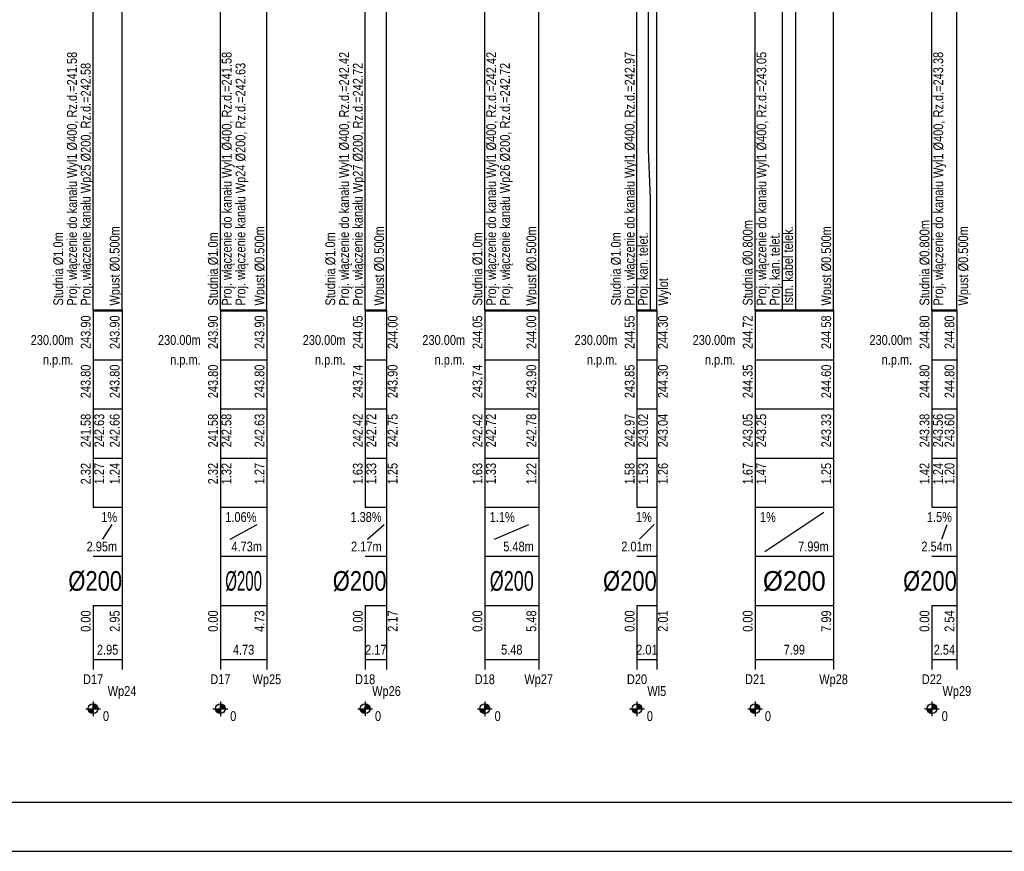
# Model space of a CAD drawing. Header units: metres. Extents: x 0 to 2625, y -705 to 306.
# Tile 32 of 34: x 2225 to 2425, y -10 to 159. Entities that reach past the tile are written whole.
import ezdxf
from ezdxf.enums import TextEntityAlignment as Align

# ---------------------------------------------------------------- set-up
doc = ezdxf.new("R2010")
doc.units = ezdxf.units.M
doc.header["$LTSCALE"] = 0.2
for name, color, linetype in [('Liczby', 7, 'CONTINUOUS'), ('Linie_opisowe', 7, 'CONTINUOUS'), ('Linie_tabeli', 7, 'CONTINUOUS'), ('Opis_PZ', 7, 'CONTINUOUS'), ('Opis_uzbr_n', 7, 'CONTINUOUS'), ('Opis_wl', 7, 'CONTINUOUS'), ('warstwa_nr_0', 8, 'CONTINUOUS')]:
    doc.layers.add(name, color=color, linetype=linetype)
doc.styles.get("Standard").update_dxf_attribs({"font": 'arial.ttf'})

msp = doc.modelspace()

# ---------------------------------------------------------------- linework, layer by layer
at = {"layer": 'Liczby'}
for p, q in [((2239.5518, 20.5), (2239.5518, 17.5)), ((2265.443, 20.5), (2265.443, 17.5)), ((2294.9091, 20.5), (2294.9091, 17.5)), ((2319.2497, 20.5), (2319.2497, 17.5)), ((2350.2186, 20.5), (2350.2186, 17.5)), ((2374.2416, 20.5), (2374.2416, 17.5)), ((2410.2166, 20.5), (2410.2166, 17.5)), ((2238.0518, 19), (2241.0518, 19)), ((2238.5542, 18.9302), (2240.5494, 19.0698)), ((2238.5615, 18.8608), (2240.5421, 19.1392)), ((2238.5737, 18.7921), (2240.5299, 19.2079)), ((2238.5905, 18.7244), (2240.5131, 19.2756)), ((2238.6121, 18.658), (2240.4915, 19.342)), ((2238.6383, 18.5933), (2240.4653, 19.4067)), ((2238.6689, 18.5305), (2240.4347, 19.4695)), ((2238.7038, 18.4701), (2240.3998, 19.5299)), ((2238.7428, 18.4122), (2240.3608, 19.5878)), ((2238.7858, 18.3572), (2240.3178, 19.6428)), ((2238.8325, 18.3053), (2240.2711, 19.6947)), ((2238.8827, 18.2569), (2240.2209, 19.7431)), ((2238.9361, 18.212), (2240.1675, 19.788)), ((2238.9926, 18.171), (2240.111, 19.829)), ((2239.0518, 18.134), (2240.0518, 19.866)), ((2239.1134, 18.1012), (2239.9902, 19.8988)), ((2239.1772, 18.0728), (2239.9264, 19.9272)), ((2239.2428, 18.0489), (2239.8608, 19.9511)), ((2239.3099, 18.0297), (2239.7937, 19.9703)), ((2239.3782, 18.0152), (2239.7254, 19.9848)), ((2239.4473, 18.0055), (2239.6563, 19.9945)), ((2239.5169, 18.0006), (2239.5867, 19.9994)), ((2263.943, 19), (2266.943, 19)), ((2264.4454, 18.9302), (2266.4406, 19.0698)), ((2264.4527, 18.8608), (2266.4333, 19.1392)), ((2264.4649, 18.7921), (2266.4211, 19.2079)), ((2264.4817, 18.7244), (2266.4043, 19.2756)), ((2264.5033, 18.658), (2266.3827, 19.342)), ((2264.5295, 18.5933), (2266.3565, 19.4067)), ((2264.5601, 18.5305), (2266.3259, 19.4695)), ((2264.595, 18.4701), (2266.291, 19.5299)), ((2264.634, 18.4122), (2266.252, 19.5878)), ((2264.677, 18.3572), (2266.209, 19.6428)), ((2264.7237, 18.3053), (2266.1623, 19.6947)), ((2264.7739, 18.2569), (2266.1121, 19.7431)), ((2264.8273, 18.212), (2266.0587, 19.788)), ((2264.8838, 18.171), (2266.0022, 19.829)), ((2264.943, 18.134), (2265.943, 19.866)), ((2265.0046, 18.1012), (2265.8814, 19.8988)), ((2265.0684, 18.0728), (2265.8176, 19.9272)), ((2265.134, 18.0489), (2265.752, 19.9511)), ((2265.2011, 18.0297), (2265.6849, 19.9703)), ((2265.2694, 18.0152), (2265.6166, 19.9848)), ((2265.3385, 18.0055), (2265.5475, 19.9945)), ((2265.4081, 18.0006), (2265.4779, 19.9994)), ((2293.4091, 19), (2296.4091, 19)), ((2293.9115, 18.9302), (2295.9067, 19.0698)), ((2293.9188, 18.8608), (2295.8994, 19.1392)), ((2293.931, 18.7921), (2295.8872, 19.2079)), ((2293.9478, 18.7244), (2295.8704, 19.2756)), ((2293.9694, 18.658), (2295.8488, 19.342)), ((2293.9956, 18.5933), (2295.8226, 19.4067)), ((2294.0262, 18.5305), (2295.792, 19.4695)), ((2294.0611, 18.4701), (2295.7571, 19.5299)), ((2294.1001, 18.4122), (2295.7181, 19.5878)), ((2294.1431, 18.3572), (2295.6751, 19.6428)), ((2294.1898, 18.3053), (2295.6284, 19.6947)), ((2294.24, 18.2569), (2295.5782, 19.7431)), ((2294.2934, 18.212), (2295.5248, 19.788)), ((2294.3499, 18.171), (2295.4683, 19.829)), ((2294.4091, 18.134), (2295.4091, 19.866)), ((2294.4707, 18.1012), (2295.3475, 19.8988)), ((2294.5345, 18.0728), (2295.2837, 19.9272)), ((2294.6001, 18.0489), (2295.2181, 19.9511)), ((2294.6672, 18.0297), (2295.151, 19.9703)), ((2294.7355, 18.0152), (2295.0827, 19.9848)), ((2294.8046, 18.0055), (2295.0136, 19.9945)), ((2294.8742, 18.0006), (2294.944, 19.9994)), ((2317.7497, 19), (2320.7497, 19)), ((2318.2521, 18.9302), (2320.2473, 19.0698)), ((2318.2594, 18.8608), (2320.24, 19.1392)), ((2318.2716, 18.7921), (2320.2278, 19.2079)), ((2318.2884, 18.7244), (2320.211, 19.2756)), ((2318.31, 18.658), (2320.1894, 19.342)), ((2318.3362, 18.5933), (2320.1632, 19.4067)), ((2318.3668, 18.5305), (2320.1326, 19.4695)), ((2318.4017, 18.4701), (2320.0977, 19.5299)), ((2318.4407, 18.4122), (2320.0587, 19.5878)), ((2318.4837, 18.3572), (2320.0157, 19.6428)), ((2318.5304, 18.3053), (2319.969, 19.6947)), ((2318.5806, 18.2569), (2319.9188, 19.7431)), ((2318.634, 18.212), (2319.8654, 19.788)), ((2318.6905, 18.171), (2319.8089, 19.829)), ((2318.7497, 18.134), (2319.7497, 19.866)), ((2318.8113, 18.1012), (2319.6881, 19.8988)), ((2318.8751, 18.0728), (2319.6243, 19.9272)), ((2318.9407, 18.0489), (2319.5587, 19.9511)), ((2319.0078, 18.0297), (2319.4916, 19.9703)), ((2319.0761, 18.0152), (2319.4233, 19.9848)), ((2319.1452, 18.0055), (2319.3542, 19.9945)), ((2319.2148, 18.0006), (2319.2846, 19.9994)), ((2348.7186, 19), (2351.7186, 19)), ((2349.221, 18.9302), (2351.2162, 19.0698)), ((2349.2283, 18.8608), (2351.2089, 19.1392)), ((2349.2405, 18.7921), (2351.1967, 19.2079)), ((2349.2573, 18.7244), (2351.1799, 19.2756)), ((2349.2789, 18.658), (2351.1583, 19.342)), ((2349.3051, 18.5933), (2351.1321, 19.4067)), ((2349.3357, 18.5305), (2351.1015, 19.4695)), ((2349.3706, 18.4701), (2351.0666, 19.5299)), ((2349.4096, 18.4122), (2351.0276, 19.5878)), ((2349.4526, 18.3572), (2350.9846, 19.6428)), ((2349.4993, 18.3053), (2350.9379, 19.6947)), ((2349.5495, 18.2569), (2350.8877, 19.7431)), ((2349.6029, 18.212), (2350.8343, 19.788)), ((2349.6594, 18.171), (2350.7778, 19.829)), ((2349.7186, 18.134), (2350.7186, 19.866)), ((2349.7802, 18.1012), (2350.657, 19.8988)), ((2349.844, 18.0728), (2350.5932, 19.9272)), ((2349.9096, 18.0489), (2350.5276, 19.9511)), ((2349.9767, 18.0297), (2350.4605, 19.9703)), ((2350.045, 18.0152), (2350.3922, 19.9848)), ((2350.1141, 18.0055), (2350.3231, 19.9945)), ((2350.1837, 18.0006), (2350.2535, 19.9994)), ((2372.7416, 19), (2375.7416, 19)), ((2373.244, 18.9302), (2375.2392, 19.0698)), ((2373.2513, 18.8608), (2375.2319, 19.1392)), ((2373.2635, 18.7921), (2375.2197, 19.2079)), ((2373.2803, 18.7244), (2375.2029, 19.2756)), ((2373.3019, 18.658), (2375.1813, 19.342)), ((2373.3281, 18.5933), (2375.1551, 19.4067)), ((2373.3587, 18.5305), (2375.1245, 19.4695)), ((2373.3936, 18.4701), (2375.0896, 19.5299)), ((2373.4326, 18.4122), (2375.0506, 19.5878)), ((2373.4756, 18.3572), (2375.0076, 19.6428)), ((2373.5223, 18.3053), (2374.9609, 19.6947)), ((2373.5725, 18.2569), (2374.9107, 19.7431)), ((2373.6259, 18.212), (2374.8573, 19.788)), ((2373.6824, 18.171), (2374.8008, 19.829)), ((2373.7416, 18.134), (2374.7416, 19.866)), ((2373.8032, 18.1012), (2374.68, 19.8988)), ((2373.867, 18.0728), (2374.6162, 19.9272)), ((2373.9326, 18.0489), (2374.5506, 19.9511)), ((2373.9997, 18.0297), (2374.4835, 19.9703)), ((2374.068, 18.0152), (2374.4152, 19.9848)), ((2374.1371, 18.0055), (2374.3461, 19.9945)), ((2374.2067, 18.0006), (2374.2765, 19.9994)), ((2408.7166, 19), (2411.7166, 19)), ((2409.219, 18.9302), (2411.2142, 19.0698)), ((2409.2263, 18.8608), (2411.2069, 19.1392)), ((2409.2385, 18.7921), (2411.1947, 19.2079)), ((2409.2553, 18.7244), (2411.1779, 19.2756)), ((2409.2769, 18.658), (2411.1563, 19.342)), ((2409.3031, 18.5933), (2411.1301, 19.4067)), ((2409.3337, 18.5305), (2411.0995, 19.4695)), ((2409.3686, 18.4701), (2411.0646, 19.5299)), ((2409.4076, 18.4122), (2411.0256, 19.5878)), ((2409.4506, 18.3572), (2410.9826, 19.6428)), ((2409.4973, 18.3053), (2410.9359, 19.6947)), ((2409.5475, 18.2569), (2410.8857, 19.7431)), ((2409.6009, 18.212), (2410.8323, 19.788)), ((2409.6574, 18.171), (2410.7758, 19.829)), ((2409.7166, 18.134), (2410.7166, 19.866)), ((2409.7782, 18.1012), (2410.655, 19.8988)), ((2409.842, 18.0728), (2410.5912, 19.9272)), ((2409.9076, 18.0489), (2410.5256, 19.9511)), ((2409.9747, 18.0297), (2410.4585, 19.9703)), ((2410.043, 18.0152), (2410.3902, 19.9848)), ((2410.1121, 18.0055), (2410.3211, 19.9945)), ((2410.1817, 18.0006), (2410.2515, 19.9994))]:
    msp.add_line(p, q, dxfattribs=at)
for centre in [(2239.5518, 19), (2265.443, 19), (2294.9091, 19), (2319.2497, 19), (2350.2186, 19), (2374.2416, 19), (2410.2166, 19)]:
    msp.add_circle(centre, 1, dxfattribs=at)
at = {"layer": 'Linie_opisowe'}
for points in [[(2376.2216, 237.114), (2376.2216, 180.56), (2379.7416, 170.56), (2379.7416, 100)], [(2352.4586, 235.158), (2352.4586, 132.76), (2352.9186, 122.76), (2352.9186, 100)], [(2377.9416, 235.979), (2377.9416, 180.56), (2382.4416, 170.56), (2382.4416, 100)]]:
    msp.add_lwpolyline(points, dxfattribs=at)
at = {"layer": 'Linie_tabeli'}
for p, q in [((2239.5518, 100), (2239.5518, 90)), ((2239.5518, 100), (2239.5518, 60)), ((2245.443, 100), (2245.443, 90)), ((2245.443, 100), (2245.443, 29)), ((2265.443, 100), (2265.443, 90)), ((2265.443, 100), (2265.443, 29)), ((2274.9091, 100), (2274.9091, 90)), ((2274.9091, 100), (2274.9091, 29)), ((2294.9091, 100), (2294.9091, 90)), ((2294.9091, 100), (2294.9091, 60)), ((2299.2497, 100), (2299.2497, 90)), ((2299.2497, 100), (2299.2497, 29)), ((2319.2497, 100), (2319.2497, 90)), ((2319.2497, 100), (2319.2497, 29)), ((2330.2186, 100), (2330.2186, 90)), ((2330.2186, 100), (2330.2186, 29)), ((2350.2186, 100), (2350.2186, 90)), ((2350.2186, 100), (2350.2186, 60)), ((2354.2416, 100), (2354.2416, 90)), ((2354.2416, 100), (2354.2416, 29)), ((2374.2416, 100), (2374.2416, 90)), ((2374.2416, 100), (2374.2416, 29)), ((2390.2166, 100), (2390.2166, 90)), ((2390.2166, 100), (2390.2166, 29)), ((2410.2166, 100), (2410.2166, 90)), ((2410.2166, 100), (2410.2166, 60)), ((2415.2962, 100), (2415.2962, 90)), ((2415.2962, 100), (2415.2962, 29)), ((2239.5518, 90), (2245.443, 90)), ((2239.5518, 90), (2239.5518, 60)), ((2245.443, 90), (2245.443, 60)), ((2265.443, 90), (2274.9091, 90)), ((2265.443, 90), (2265.443, 60)), ((2274.9091, 90), (2274.9091, 60)), ((2294.9091, 90), (2299.2497, 90)), ((2294.9091, 90), (2294.9091, 60)), ((2299.2497, 90), (2299.2497, 60)), ((2319.2497, 90), (2330.2186, 90)), ((2319.2497, 90), (2319.2497, 60)), ((2330.2186, 90), (2330.2186, 60)), ((2350.2186, 90), (2354.2416, 90)), ((2350.2186, 90), (2350.2186, 60)), ((2354.2416, 90), (2354.2416, 60)), ((2374.2416, 90), (2390.2166, 90)), ((2374.2416, 90), (2374.2416, 60)), ((2390.2166, 90), (2390.2166, 60)), ((2410.2166, 90), (2415.2962, 90)), ((2410.2166, 90), (2410.2166, 60)), ((2415.2962, 90), (2415.2962, 60)), ((2239.5518, 80), (2245.443, 80)), ((2265.443, 80), (2274.9091, 80)), ((2294.9091, 80), (2299.2497, 80)), ((2319.2497, 80), (2330.2186, 80)), ((2350.2186, 80), (2354.2416, 80)), ((2374.2416, 80), (2390.2166, 80)), ((2410.2166, 80), (2415.2962, 80)), ((2239.5518, 70), (2245.443, 70)), ((2265.443, 70), (2274.9091, 70)), ((2294.9091, 70), (2299.2497, 70)), ((2319.2497, 70), (2330.2186, 70)), ((2350.2186, 70), (2354.2416, 70)), ((2374.2416, 70), (2390.2166, 70)), ((2410.2166, 70), (2415.2962, 70)), ((2239.5518, 60), (2245.443, 60)), ((2265.443, 60), (2274.9091, 60)), ((2265.443, 60), (2265.443, 50)), ((2274.9091, 60), (2274.9091, 50)), ((2294.9091, 60), (2299.2497, 60)), ((2319.2497, 60), (2330.2186, 60)), ((2319.2497, 60), (2319.2497, 50)), ((2330.2186, 60), (2330.2186, 50)), ((2350.2186, 60), (2354.2416, 60)), ((2374.2416, 60), (2390.2166, 60)), ((2374.2416, 60), (2374.2416, 50)), ((2376.2416, 51), (2388.2166, 59)), ((2390.2166, 60), (2390.2166, 50)), ((2410.2166, 60), (2415.2962, 60)), ((2241.5518, 53.5), (2243.443, 56.5)), ((2267.443, 53.5), (2272.9091, 56.5)), ((2295.4091, 53.5), (2298.7497, 56.5)), ((2321.2497, 53.5), (2328.2186, 56.5)), ((2350.7186, 53.5), (2353.7416, 56.5)), ((2412.2166, 53.5), (2413.2962, 56.5)), ((2239.5518, 50), (2245.443, 50)), ((2245.443, 50), (2245.443, 40)), ((2265.443, 50), (2274.9091, 50)), ((2274.9091, 50), (2274.9091, 40)), ((2294.9091, 50), (2299.2497, 50)), ((2299.2497, 50), (2299.2497, 40)), ((2319.2497, 50), (2330.2186, 50)), ((2330.2186, 50), (2330.2186, 40)), ((2350.2186, 50), (2354.2416, 50)), ((2354.2416, 50), (2354.2416, 40)), ((2374.2416, 50), (2390.2166, 50)), ((2390.2166, 50), (2390.2166, 40)), ((2410.2166, 50), (2415.2962, 50)), ((2415.2962, 50), (2415.2962, 40)), ((2239.5518, 40), (2245.443, 40)), ((2239.5518, 40), (2239.5518, 27)), ((2239.5518, 40), (2239.5518, 29)), ((2245.443, 40), (2245.443, 27)), ((2265.443, 40), (2274.9091, 40)), ((2265.443, 40), (2265.443, 27)), ((2274.9091, 40), (2274.9091, 27)), ((2294.9091, 40), (2299.2497, 40)), ((2294.9091, 40), (2294.9091, 27)), ((2294.9091, 40), (2294.9091, 29)), ((2299.2497, 40), (2299.2497, 27)), ((2319.2497, 40), (2330.2186, 40)), ((2319.2497, 40), (2319.2497, 27)), ((2330.2186, 40), (2330.2186, 27)), ((2350.2186, 40), (2354.2416, 40)), ((2350.2186, 40), (2350.2186, 27)), ((2350.2186, 40), (2350.2186, 29)), ((2354.2416, 40), (2354.2416, 27)), ((2374.2416, 40), (2390.2166, 40)), ((2374.2416, 40), (2374.2416, 27)), ((2390.2166, 40), (2390.2166, 27)), ((2410.2166, 40), (2415.2962, 40)), ((2410.2166, 40), (2410.2166, 27)), ((2410.2166, 40), (2410.2166, 29)), ((2415.2962, 40), (2415.2962, 27)), ((2239.5518, 29), (2245.443, 29)), ((2265.443, 29), (2274.9091, 29)), ((2294.9091, 29), (2299.2497, 29)), ((2319.2497, 29), (2330.2186, 29)), ((2350.2186, 29), (2354.2416, 29)), ((2374.2416, 29), (2390.2166, 29)), ((2410.2166, 29), (2415.2962, 29))]:
    msp.add_line(p, q, dxfattribs=at)
msp.add_lwpolyline([(30, 0), (2615.2962, 0), (2615.2962, 277), (30, 277)], close=True, dxfattribs=at)
for points in [[(2410.2166, 100), (2410.2166, 232.7245)], [(2350.2186, 100), (2350.2186, 228.6495)], [(2374.2416, 100), (2374.2416, 229.4895)], [(2415.2962, 100), (2415.2962, 226.981)], [(2354.2416, 100), (2354.2416, 224.8956)], [(2294.9091, 100), (2294.9091, 223.1259)], [(2319.2497, 100), (2319.2497, 223.1259)], [(2390.2166, 100), (2390.2166, 224.3242)], [(2299.2497, 100), (2299.2497, 218.5004)], [(2330.2186, 100), (2330.2186, 218.8042)], [(2245.443, 100), (2245.443, 217.582)], [(2274.9091, 100), (2274.9091, 217.2891)], [(2239.5518, 100), (2239.5518, 214.7374)], [(2265.443, 100), (2265.443, 214.7374)]]:
    msp.add_lwpolyline(points, dxfattribs=at)
for points in [[(2239.5518, 100, 0.5, 0.5, 0), (2245.443, 100, 0.5, 0.5, 0)], [(2265.443, 100, 0.5, 0.5, 0), (2274.9091, 100, 0.5, 0.5, 0)], [(2294.9091, 100, 0.5, 0.5, 0), (2299.2497, 100, 0.5, 0.5, 0)], [(2319.2497, 100, 0.5, 0.5, 0), (2330.2186, 100, 0.5, 0.5, 0)], [(2350.2186, 100, 0.5, 0.5, 0), (2354.2416, 100, 0.5, 0.5, 0)], [(2374.2416, 100, 0.5, 0.5, 0), (2390.2166, 100, 0.5, 0.5, 0)], [(2410.2166, 100, 0.5, 0.5, 0), (2415.2962, 100, 0.5, 0.5, 0)]]:
    msp.add_lwpolyline(points, format="xyseb", dxfattribs=at)
at = {"layer": 'warstwa_nr_0'}
msp.add_lwpolyline([(0, -10), (2625.2962, -10), (2625.2962, 287), (0, 287)], close=True, dxfattribs=at)

# ---------------------------------------------------------------- texts
at = {"layer": 'Liczby', "width": 0.8}
for s, p in [('243.90', (2239.0518, 99)), ('243.90', (2244.943, 99)), ('243.90', (2264.943, 99)), ('243.90', (2274.4091, 99)), ('244.05', (2294.4091, 99)), ('244.00', (2301.4997, 99)), ('244.05', (2318.7497, 99)), ('244.00', (2329.7186, 99)), ('244.55', (2349.7186, 99)), ('244.30', (2356.4916, 99)), ('244.72', (2373.7416, 99)), ('244.58', (2389.7166, 99)), ('244.80', (2409.7166, 99)), ('244.80', (2414.7962, 99)), ('243.80', (2239.0518, 89)), ('243.80', (2244.943, 89)), ('243.80', (2264.943, 89)), ('243.80', (2274.4091, 89)), ('243.74', (2294.4091, 89)), ('243.90', (2301.4997, 89)), ('243.74', (2318.7497, 89)), ('243.90', (2329.7186, 89)), ('243.85', (2349.7186, 89)), ('244.30', (2356.4916, 89)), ('244.35', (2373.7416, 89)), ('244.60', (2389.7166, 89)), ('244.80', (2409.7166, 89)), ('244.80', (2414.7962, 89)), ('241.58', (2239.0518, 79)), ('242.63', (2241.8018, 79)), ('242.66', (2244.943, 79)), ('241.58', (2264.943, 79)), ('242.58', (2267.693, 79)), ('242.63', (2274.4091, 79)), ('242.42', (2294.4091, 79)), ('242.72', (2297.1591, 79)), ('242.75', (2301.4997, 79)), ('242.42', (2318.7497, 79)), ('242.72', (2321.4997, 79)), ('242.78', (2329.7186, 79)), ('242.97', (2349.7186, 79)), ('243.02', (2352.4686, 79)), ('243.04', (2356.4916, 79)), ('243.05', (2373.7416, 79)), ('243.25', (2376.4916, 79)), ('243.33', (2389.7166, 79)), ('243.38', (2409.7166, 79)), ('243.56', (2412.4666, 79)), ('243.60', (2414.7962, 79)), ('2.32', (2239.0518, 69)), ('1.27', (2241.8018, 69)), ('1.24', (2244.943, 69)), ('2.32', (2264.943, 69)), ('1.32', (2267.693, 69)), ('1.27', (2274.4091, 69)), ('1.63', (2294.4091, 69)), ('1.33', (2297.1591, 69)), ('1.25', (2301.4997, 69)), ('1.63', (2318.7497, 69)), ('1.33', (2321.4997, 69)), ('1.22', (2329.7186, 69)), ('1.58', (2349.7186, 69)), ('1.53', (2352.4686, 69)), ('1.26', (2356.4916, 69)), ('1.67', (2373.7416, 69)), ('1.47', (2376.4916, 69)), ('1.25', (2389.7166, 69)), ('1.42', (2409.7166, 69)), ('1.24', (2412.4666, 69)), ('1.20', (2414.7962, 69)), ('0.00', (2239.0518, 39)), ('2.95', (2244.943, 39)), ('0.00', (2264.943, 39)), ('4.73', (2274.4091, 39)), ('0.00', (2294.4091, 39)), ('2.17', (2301.4997, 39)), ('0.00', (2318.7497, 39)), ('5.48', (2329.7186, 39)), ('0.00', (2349.7186, 39)), ('2.01', (2356.4916, 39)), ('0.00', (2373.7416, 39)), ('7.99', (2389.7166, 39)), ('0.00', (2409.7166, 39)), ('2.54', (2414.7962, 39))]:
    msp.add_text(s, height=2, rotation=90, dxfattribs=at).set_placement(p, align=Align.RIGHT)
for s, height, p in [('1%', 2, (2244.443, 57)), ('1.38%', 2, (2298.2497, 57)), ('1%', 2, (2353.2416, 57)), ('1.5%', 2, (2414.2962, 57)), ('2.95m', 2, (2244.443, 51)), ('4.73m', 2, (2273.9091, 51)), ('2.17m', 2, (2298.2497, 51)), ('5.48m', 2, (2329.2186, 51)), ('2.01m', 2, (2353.2416, 51)), ('7.99m', 2, (2389.2166, 51)), ('2.54m', 2, (2414.2962, 51)), ('%%C200', 4, (2245.443, 43)), ('%%C200', 4, (2299.2497, 43)), ('%%C200', 4, (2354.2416, 43)), ('%%C200', 4, (2415.2962, 43))]:
    msp.add_text(s, height=height, dxfattribs=at).set_placement(p, align=Align.RIGHT)
for s, p in [('1.06%', (2266.443, 57)), ('1.1%', (2320.2497, 57)), ('1%', (2375.2416, 57)), ('0', (2241.5518, 16.5)), ('0', (2267.443, 16.5)), ('0', (2296.9091, 16.5)), ('0', (2321.2497, 16.5)), ('0', (2352.2186, 16.5)), ('0', (2376.2416, 16.5)), ('0', (2412.2166, 16.5))]:
    msp.add_text(s, height=2, dxfattribs=at).set_placement(p)
at = {"layer": 'Liczby'}
for width, p, p2 in [(0.546173, (2266.443, 43), (2273.9091, 43)), (0.656108, (2320.2497, 43), (2329.2186, 43)), (0.936367, (2375.8291, 43), (2388.6291, 43))]:
    msp.add_text('%%C200', height=4, dxfattribs=dict(at, width=width)).set_placement(p, p2, align=Align.FIT)
at = {"layer": 'Liczby', "width": 0.8}
for s, p in [('2.95', (2242.4974, 30)), ('4.73', (2270.176, 30)), ('2.17', (2297.0794, 30)), ('5.48', (2324.7342, 30)), ('2.01', (2352.2301, 30)), ('7.99', (2382.2291, 30)), ('2.54', (2412.7564, 30)), ('D17', (2239.5518, 24)), ('D17', (2265.443, 24)), ('Wp25', (2274.9091, 24)), ('D18', (2294.9091, 24)), ('D18', (2319.2497, 24)), ('Wp27', (2330.2186, 24)), ('D20', (2350.2186, 24)), ('D21', (2374.2416, 24)), ('Wp28', (2390.2166, 24)), ('D22', (2410.2166, 24)), ('Wp24', (2245.443, 21.6)), ('Wp26', (2299.2497, 21.6)), ('Wl5', (2354.2416, 21.6)), ('Wp29', (2415.2962, 21.6))]:
    msp.add_text(s, height=2, dxfattribs=at).set_placement(p, align=Align.CENTER)
at = {"layer": 'Linie_tabeli', "width": 0.8}
for s, p in [('230.00m', (2235.5518, 93)), ('230.00m', (2261.443, 93)), ('230.00m', (2290.9091, 93)), ('230.00m', (2315.2497, 93)), ('230.00m', (2346.2186, 93)), ('230.00m', (2370.2416, 93)), ('230.00m', (2406.2166, 93)), ('n.p.m.', (2235.5518, 89)), ('n.p.m.', (2261.443, 89)), ('n.p.m.', (2290.9091, 89)), ('n.p.m.', (2315.2497, 89)), ('n.p.m.', (2346.2186, 89)), ('n.p.m.', (2370.2416, 89)), ('n.p.m.', (2406.2166, 89))]:
    msp.add_text(s, height=2, dxfattribs=at).set_placement(p, align=Align.RIGHT)
at = {"layer": 'Opis_PZ', "width": 0.8}
for s, p in [('Studnia %%C0.800m', (2373.7416, 101)), ('Studnia %%C0.800m', (2409.7166, 101)), ('Wpust %%C0.500m', (2244.943, 101)), ('Wpust %%C0.500m', (2274.4091, 101)), ('Wpust %%C0.500m', (2298.7497, 101)), ('Wpust %%C0.500m', (2329.7186, 101)), ('Wpust %%C0.500m', (2389.7166, 101)), ('Wpust %%C0.500m', (2417.5962, 101)), ('Studnia %%C1.0m', (2233.4518, 101)), ('Studnia %%C1.0m', (2264.943, 101)), ('Studnia %%C1.0m', (2288.8091, 101)), ('Studnia %%C1.0m', (2318.7497, 101)), ('Studnia %%C1.0m', (2346.9186, 101)), ('Wylot', (2356.5416, 101))]:
    msp.add_text(s, height=2, rotation=90, dxfattribs=at).set_placement(p)
at = {"layer": 'Opis_uzbr_n', "width": 0.8}
for s, p in [('Proj. kan. telet.', (2352.4186, 101)), ('Proj. kan. telet.', (2379.2416, 101)), ('Istn. kabel telek.', (2381.9416, 101))]:
    msp.add_text(s, height=2, rotation=90, dxfattribs=at).set_placement(p)
at = {"layer": 'Opis_wl', "width": 0.8}
for s, p in [('Proj. włączenie do kanału Wyl1 %%C400, Rz.d.=241.58', (2236.2518, 101)), ('Proj. włączenie do kanału Wyl1 %%C400, Rz.d.=241.58', (2267.743, 101)), ('Proj. włączenie do kanału Wyl1 %%C400, Rz.d.=242.42', (2291.6091, 101)), ('Proj. włączenie do kanału Wyl1 %%C400, Rz.d.=242.42', (2321.5497, 101)), ('Proj. włączenie do kanału Wyl1 %%C400, Rz.d.=242.97', (2349.7186, 101)), ('Proj. włączenie do kanału Wyl1 %%C400, Rz.d.=243.05', (2376.5416, 101)), ('Proj. włączenie do kanału Wyl1 %%C400, Rz.d.=243.38', (2412.5166, 101)), ('Proj. włączenie kanału Wp25 %%C200, Rz.d.=242.58', (2239.0518, 101)), ('Proj. włączenie kanału Wp24 %%C200, Rz.d.=242.63', (2270.543, 101)), ('Proj. włączenie kanału Wp27 %%C200, Rz.d.=242.72', (2294.4091, 101)), ('Proj. włączenie kanału Wp26 %%C200, Rz.d.=242.72', (2324.3497, 101))]:
    msp.add_text(s, height=2, rotation=90, dxfattribs=at).set_placement(p)

doc.saveas('drawing.dxf')
